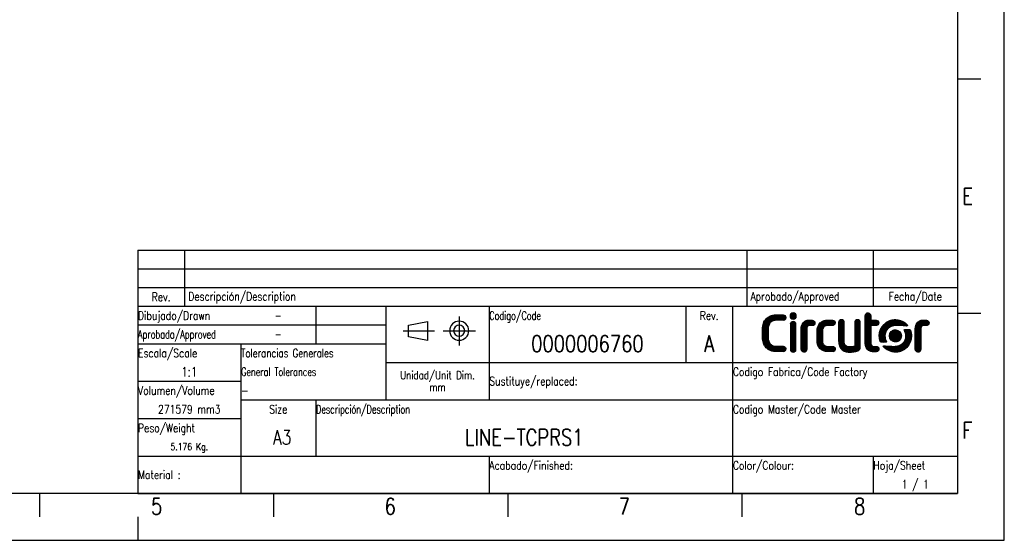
# Model space of a CAD drawing. Header units: millimetres. Extents: x 0 to 420, y 0 to 297.
# Tile 6 of 7: x 210 to 420, y 0 to 111. Entities that reach past the tile are written whole.
import ezdxf

# ---------------------------------------------------------------- set-up
doc = ezdxf.new("R2010")
doc.units = ezdxf.units.MM
doc.header["$LTSCALE"] = 23.1
doc.layers.get('0').update_dxf_attribs({"linetype": 'CONTINUOUS'})
doc.styles.get("Standard").update_dxf_attribs({"font": 'SIMPLEX.SHX', "width": 0.8})
doc.styles.add('TEXTSTYLE_2', font='SIMPLEX.SHX', dxfattribs={"width": 0.7})
doc.styles.add('TEXTSTYLE_3', font='SIMPLEX.SHX', dxfattribs={"width": 0.75})

msp = doc.modelspace()

# ---------------------------------------------------------------- hatches: boundary and pattern name
h = msp.add_hatch()
h.set_pattern_fill('XSEC0001', color=8, scale=0.03125, angle=45, style=0, pattern_type=0)
h.set_pattern_definition([(45, (0, 0), (-0.022097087, 0.022097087), [])])
edge = h.paths.add_edge_path()
edge.add_spline(control_points=[(374.327, 46.121), (374.327, 46.292), (374.386, 46.436), (374.506, 46.552), (374.625, 46.668), (374.764, 46.727), (374.926, 46.727), (375.094, 46.727), (375.234, 46.668), (375.345, 46.552), (375.456, 46.436), (375.512, 46.292), (375.512, 46.121), (375.512, 46.121), (375.512, 40.8), (375.512, 40.8), (375.512, 40.629), (375.456, 40.485), (375.345, 40.37), (375.234, 40.253), (375.094, 40.194), (374.926, 40.194), (374.764, 40.194), (374.625, 40.253), (374.506, 40.37), (374.386, 40.485), (374.327, 40.629), (374.327, 40.8), (374.327, 40.8), (374.327, 46.121), (374.327, 46.121)], knot_values=[0, 0, 0, 0, 1, 1, 1, 2, 2, 2, 3, 3, 3, 4, 4, 4, 5, 5, 5, 6, 6, 6, 7, 7, 7, 8, 8, 8, 9, 9, 9, 10, 10, 10, 10], degree=3, periodic=0)
edge = h.paths.add_edge_path()
edge.add_spline(control_points=[(375.593, 47.915), (375.593, 47.729), (375.527, 47.57), (375.397, 47.437), (375.267, 47.306), (375.11, 47.24), (374.926, 47.24), (374.741, 47.24), (374.584, 47.306), (374.454, 47.437), (374.323, 47.57), (374.259, 47.729), (374.259, 47.915), (374.259, 48.102), (374.323, 48.261), (374.454, 48.393), (374.584, 48.525), (374.741, 48.591), (374.926, 48.591), (375.11, 48.591), (375.267, 48.525), (375.397, 48.393), (375.527, 48.261), (375.593, 48.102), (375.593, 47.915)], knot_values=[0, 0, 0, 0, 0.3527778, 0.3527778, 0.3527778, 0.7055556, 0.7055556, 0.7055556, 1.0583333, 1.0583333, 1.0583333, 1.4111111, 1.4111111, 1.4111111, 1.7638889, 1.7638889, 1.7638889, 2.1166667, 2.1166667, 2.1166667, 2.4694444, 2.4694444, 2.4694444, 2.8222222, 2.8222222, 2.8222222, 2.8222222], degree=3, periodic=0)
edge = h.paths.add_edge_path()
edge.add_spline(control_points=[(388.064, 46.517), (388.064, 46.688), (388.12, 46.831), (388.231, 46.948), (388.342, 47.064), (388.482, 47.122), (388.651, 47.122), (388.819, 47.122), (388.961, 47.064), (389.076, 46.948), (389.191, 46.831), (389.249, 46.688), (389.249, 46.517), (389.249, 46.517), (389.249, 41.207), (389.249, 41.207), (389.249, 41.044), (389.203, 40.899), (389.111, 40.771), (389.019, 40.643), (388.896, 40.551), (388.743, 40.497), (388.168, 40.295), (387.566, 40.194), (386.937, 40.194), (386.599, 40.194), (386.287, 40.245), (385.999, 40.345), (385.711, 40.446), (385.46, 40.605), (385.246, 40.823), (385.038, 41.033), (384.885, 41.283), (384.785, 41.574), (384.685, 41.865), (384.636, 42.185), (384.636, 42.535), (384.636, 42.535), (384.636, 46.517), (384.636, 46.517), (384.636, 46.688), (384.693, 46.831), (384.808, 46.948), (384.923, 47.064), (385.065, 47.122), (385.234, 47.122), (385.395, 47.122), (385.533, 47.064), (385.648, 46.948), (385.763, 46.831), (385.821, 46.688), (385.821, 46.517), (385.821, 46.517), (385.821, 42.442), (385.821, 42.442), (385.821, 42.077), (385.918, 41.797), (386.114, 41.604), (386.309, 41.409), (386.584, 41.312), (386.937, 41.312), (387.328, 41.312), (387.703, 41.359), (388.064, 41.452), (388.064, 41.452), (388.064, 46.517), (388.064, 46.517)], knot_values=[0, 0, 0, 0, 1, 1, 1, 2, 2, 2, 3, 3, 3, 4, 4, 4, 5, 5, 5, 6, 6, 6, 7, 7, 7, 8, 8, 8, 9, 9, 9, 10, 10, 10, 11, 11, 11, 12, 12, 12, 13, 13, 13, 14, 14, 14, 15, 15, 15, 16, 16, 16, 17, 17, 17, 18, 18, 18, 19, 19, 19, 20, 20, 20, 21, 21, 21, 22, 22, 22, 22], degree=3, periodic=0)
edge = h.paths.add_edge_path()
edge.add_spline(control_points=[(373.184, 41.289), (373.07, 41.396), (372.93, 41.45), (372.762, 41.45), (372.762, 41.45), (371.353, 41.45), (371.353, 41.45), (371.353, 41.45), (371.333, 41.45), (371.333, 41.45), (371.333, 41.45), (371.333, 41.449), (371.333, 41.449), (370.773, 41.449), (370.342, 41.62), (370.039, 41.962), (369.736, 42.304), (369.585, 42.758), (369.585, 43.324), (369.585, 43.324), (369.585, 45.132), (369.585, 45.132), (369.585, 45.698), (369.736, 46.152), (370.039, 46.494), (370.342, 46.835), (370.773, 47.007), (371.333, 47.007), (371.333, 47.007), (371.333, 47.006), (371.333, 47.006), (371.333, 47.006), (371.354, 47.006), (371.354, 47.006), (371.354, 47.006), (372.762, 47.006), (372.762, 47.006), (372.937, 47.006), (373.079, 47.057), (373.19, 47.161), (373.266, 47.233), (373.313, 47.323), (373.337, 47.429), (373.348, 47.477), (373.355, 47.527), (373.355, 47.582), (373.355, 47.744), (373.299, 47.878), (373.184, 47.987), (373.07, 48.094), (372.93, 48.148), (372.762, 48.148), (372.762, 48.148), (371.333, 48.148), (371.333, 48.148), (370.888, 48.148), (370.484, 48.076), (370.12, 47.933), (369.755, 47.788), (369.443, 47.585), (369.182, 47.321), (368.921, 47.057), (368.72, 46.739), (368.578, 46.366), (368.436, 45.993), (368.365, 45.581), (368.365, 45.132), (368.365, 45.132), (368.365, 43.324), (368.365, 43.324), (368.365, 42.874), (368.436, 42.462), (368.578, 42.09), (368.72, 41.717), (368.921, 41.398), (369.182, 41.134), (369.443, 40.871), (369.755, 40.667), (370.12, 40.523), (370.484, 40.379), (370.888, 40.308), (371.333, 40.308), (371.333, 40.308), (372.762, 40.308), (372.762, 40.308), (372.937, 40.308), (373.079, 40.36), (373.19, 40.464), (373.3, 40.567), (373.355, 40.707), (373.355, 40.885), (373.355, 40.936), (373.348, 40.982), (373.337, 41.027), (373.312, 41.127), (373.263, 41.215), (373.184, 41.289)], knot_values=[0, 0, 0, 0, 0.3527778, 0.3527778, 0.3527778, 0.7055556, 0.7055556, 0.7055556, 1.0583333, 1.0583333, 1.0583333, 1.4111111, 1.4111111, 1.4111111, 1.7638889, 1.7638889, 1.7638889, 2.1166667, 2.1166667, 2.1166667, 2.4694444, 2.4694444, 2.4694444, 2.8222222, 2.8222222, 2.8222222, 3.175, 3.175, 3.175, 3.5277778, 3.5277778, 3.5277778, 3.8805556, 3.8805556, 3.8805556, 4.2333333, 4.2333333, 4.2333333, 4.5861111, 4.5861111, 4.5861111, 4.9388889, 4.9388889, 4.9388889, 5.2916667, 5.2916667, 5.2916667, 5.6444444, 5.6444444, 5.6444444, 5.9972222, 5.9972222, 5.9972222, 6.35, 6.35, 6.35, 6.7027778, 6.7027778, 6.7027778, 7.0555556, 7.0555556, 7.0555556, 7.4083333, 7.4083333, 7.4083333, 7.7611111, 7.7611111, 7.7611111, 8.1138889, 8.1138889, 8.1138889, 8.4666667, 8.4666667, 8.4666667, 8.8194444, 8.8194444, 8.8194444, 9.1722222, 9.1722222, 9.1722222, 9.525, 9.525, 9.525, 9.8777778, 9.8777778, 9.8777778, 10.2305556, 10.2305556, 10.2305556, 10.5833333, 10.5833333, 10.5833333, 10.9361111, 10.9361111, 10.9361111, 11.2888889, 11.2888889, 11.2888889, 11.2888889], degree=3, periodic=0)
edge = h.paths.add_edge_path()
edge.add_spline(control_points=[(383.735, 41.268), (383.623, 41.374), (383.485, 41.427), (383.321, 41.427), (383.321, 41.427), (382.387, 41.427), (382.387, 41.427), (382.387, 41.427), (382.316, 41.427), (382.316, 41.427), (382.316, 41.427), (382.316, 41.425), (382.316, 41.425), (381.963, 41.425), (381.689, 41.522), (381.493, 41.716), (381.298, 41.91), (381.2, 42.19), (381.2, 42.556), (381.2, 42.556), (381.2, 44.773), (381.2, 44.773), (381.2, 45.131), (381.298, 45.409), (381.493, 45.607), (381.689, 45.806), (381.963, 45.904), (382.316, 45.904), (382.316, 45.904), (382.327, 45.904), (382.327, 45.904), (382.327, 45.904), (383.308, 45.904), (383.308, 45.904), (383.477, 45.904), (383.615, 45.966), (383.723, 46.067), (383.829, 46.167), (383.883, 46.303), (383.883, 46.476), (383.883, 46.534), (383.873, 46.587), (383.857, 46.638), (383.832, 46.724), (383.786, 46.802), (383.717, 46.868), (383.606, 46.972), (383.47, 47.024), (383.308, 47.024), (383.308, 47.024), (382.316, 47.024), (382.316, 47.024), (381.633, 47.024), (381.077, 46.807), (380.647, 46.371), (380.226, 45.943), (380.015, 45.383), (380.015, 44.691), (380.015, 44.691), (380.015, 42.65), (380.015, 42.65), (380.015, 41.949), (380.226, 41.385), (380.647, 40.959), (381.077, 40.522), (381.633, 40.306), (382.316, 40.306), (382.316, 40.306), (383.321, 40.306), (383.321, 40.306), (383.492, 40.306), (383.632, 40.356), (383.74, 40.458), (383.813, 40.526), (383.859, 40.612), (383.883, 40.713), (383.894, 40.762), (383.902, 40.814), (383.902, 40.872), (383.902, 41.031), (383.847, 41.163), (383.735, 41.268)], knot_values=[0, 0, 0, 0, 0.3527778, 0.3527778, 0.3527778, 0.7055556, 0.7055556, 0.7055556, 1.0583333, 1.0583333, 1.0583333, 1.4111111, 1.4111111, 1.4111111, 1.7638889, 1.7638889, 1.7638889, 2.1166667, 2.1166667, 2.1166667, 2.4694444, 2.4694444, 2.4694444, 2.8222222, 2.8222222, 2.8222222, 3.175, 3.175, 3.175, 3.5277778, 3.5277778, 3.5277778, 3.8805556, 3.8805556, 3.8805556, 4.2333333, 4.2333333, 4.2333333, 4.5861111, 4.5861111, 4.5861111, 4.9388889, 4.9388889, 4.9388889, 5.2916667, 5.2916667, 5.2916667, 5.6444444, 5.6444444, 5.6444444, 5.9972222, 5.9972222, 5.9972222, 6.35, 6.35, 6.35, 6.7027778, 6.7027778, 6.7027778, 7.0555556, 7.0555556, 7.0555556, 7.4083333, 7.4083333, 7.4083333, 7.7611111, 7.7611111, 7.7611111, 8.1138889, 8.1138889, 8.1138889, 8.4666667, 8.4666667, 8.4666667, 8.8194444, 8.8194444, 8.8194444, 9.1722222, 9.1722222, 9.1722222, 9.525, 9.525, 9.525, 9.525], degree=3, periodic=0)
edge = h.paths.add_edge_path()
edge.add_spline(control_points=[(377.814, 40.8), (377.814, 41.11), (377.814, 45.225), (377.814, 45.225), (377.814, 45.622), (378.056, 45.904), (378.484, 45.904), (378.484, 45.904), (378.832, 45.892), (378.991, 45.892), (379.332, 45.892), (379.566, 46.118), (379.566, 46.447), (379.566, 46.775), (379.327, 46.988), (378.991, 47.024), (378.85, 47.039), (378.484, 47.053), (378.484, 47.053), (377.258, 47.053), (376.629, 46.31), (376.629, 45.143), (376.629, 45.143), (376.629, 41.101), (376.629, 40.8), (376.629, 40.493), (376.871, 40.194), (377.22, 40.194), (377.569, 40.194), (377.814, 40.493), (377.814, 40.8)], knot_values=[0, 0, 0, 0, 1, 1, 1, 2, 2, 2, 3, 3, 3, 4, 4, 4, 5, 5, 5, 6, 6, 6, 7, 7, 7, 8, 8, 8, 9, 9, 9, 10, 10, 10, 10], degree=3, periodic=0)
edge = h.paths.add_edge_path()
edge.add_spline(control_points=[(402.173, 40.8), (402.173, 41.11), (402.173, 45.225), (402.173, 45.225), (402.173, 45.622), (402.416, 45.904), (402.843, 45.904), (402.843, 45.904), (403.191, 45.892), (403.35, 45.892), (403.691, 45.892), (403.925, 46.118), (403.925, 46.447), (403.925, 46.775), (403.687, 46.988), (403.35, 47.024), (403.209, 47.039), (402.843, 47.053), (402.843, 47.053), (401.617, 47.053), (400.988, 46.31), (400.988, 45.143), (400.988, 45.143), (400.988, 41.101), (400.988, 40.8), (400.988, 40.493), (401.23, 40.194), (401.579, 40.194), (401.928, 40.194), (402.173, 40.493), (402.173, 40.8)], knot_values=[0, 0, 0, 0, 1, 1, 1, 2, 2, 2, 3, 3, 3, 4, 4, 4, 5, 5, 5, 6, 6, 6, 7, 7, 7, 8, 8, 8, 9, 9, 9, 10, 10, 10, 10], degree=3, periodic=0)
edge = h.paths.add_edge_path()
edge.add_spline(control_points=[(393.033, 41.31), (393.021, 41.319), (393.011, 41.33), (392.998, 41.338), (392.998, 41.338), (392.997, 41.338), (392.997, 41.338), (392.906, 41.395), (392.794, 41.427), (392.666, 41.427), (392.598, 41.427), (392.496, 41.425), (392.402, 41.422), (392.273, 41.419), (392.158, 41.415), (392.158, 41.415), (391.766, 41.415), (391.53, 41.653), (391.494, 41.999), (391.491, 42.029), (391.489, 42.058), (391.489, 42.089), (391.489, 42.091), (391.489, 42.092), (391.489, 42.094), (391.489, 42.094), (391.489, 44.681), (391.489, 45.899), (391.489, 45.899), (392.604, 45.899), (392.604, 45.899), (392.92, 45.899), (393.203, 46.119), (393.203, 46.459), (393.203, 46.799), (392.941, 47.019), (392.604, 47.019), (392.604, 47.019), (391.489, 47.019), (391.489, 47.019), (391.489, 47.019), (391.489, 47.98), (391.489, 47.98), (391.489, 48.151), (391.431, 48.295), (391.316, 48.411), (391.201, 48.528), (391.063, 48.586), (390.902, 48.586), (390.733, 48.586), (390.591, 48.528), (390.476, 48.411), (390.361, 48.295), (390.303, 48.151), (390.303, 47.98), (390.303, 47.98), (390.303, 46.442), (390.303, 46.442), (390.303, 46.442), (390.303, 42.176), (390.303, 42.176), (390.303, 41.891), (390.341, 41.632), (390.416, 41.402), (390.42, 41.39), (390.424, 41.377), (390.428, 41.365), (390.433, 41.352), (390.439, 41.339), (390.444, 41.326), (390.603, 40.897), (390.898, 40.581), (391.328, 40.41), (391.549, 40.322), (391.807, 40.274), (392.1, 40.268), (392.12, 40.267), (392.138, 40.266), (392.158, 40.266), (392.158, 40.266), (392.524, 40.279), (392.666, 40.295), (393.002, 40.331), (393.241, 40.544), (393.241, 40.872), (393.241, 41.06), (393.162, 41.212), (393.033, 41.31)], knot_values=[0, 0, 0, 0, 1, 1, 1, 2, 2, 2, 3, 3, 3, 4, 4, 4, 5, 5, 5, 6, 6, 6, 7, 7, 7, 8, 8, 8, 9, 9, 9, 10, 10, 10, 11, 11, 11, 12, 12, 12, 13, 13, 13, 14, 14, 14, 15, 15, 15, 16, 16, 16, 17, 17, 17, 18, 18, 18, 19, 19, 19, 20, 20, 20, 21, 21, 21, 22, 22, 22, 23, 23, 23, 24, 24, 24, 25, 25, 25, 26, 26, 26, 27, 27, 27, 28, 28, 28, 29, 29, 29, 29], degree=3, periodic=0)
edge = h.paths.add_edge_path()
edge.add_spline(control_points=[(394.508, 43.665), (394.508, 44.902), (395.451, 45.905), (396.945, 45.905), (397.582, 45.905), (398.718, 45.83), (399.224, 45.792), (399.331, 45.784), (399.384, 45.904), (399.32, 45.979), (398.72, 46.679), (397.709, 47.137), (396.748, 47.137), (394.851, 47.137), (393.314, 45.583), (393.314, 43.665), (393.314, 43.247), (393.387, 42.847), (393.521, 42.476), (393.554, 42.384), (393.629, 42.322), (393.733, 42.322), (393.733, 42.322), (394.74, 42.322), (394.74, 42.322), (394.836, 42.322), (394.881, 42.424), (394.837, 42.497), (394.629, 42.838), (394.508, 43.237), (394.508, 43.665)], knot_values=[0, 0, 0, 0, 1, 1, 1, 2, 2, 2, 3, 3, 3, 4, 4, 4, 5, 5, 5, 6, 6, 6, 7, 7, 7, 8, 8, 8, 9, 9, 9, 10, 10, 10, 10], degree=3, periodic=0)
edge = h.paths.add_edge_path()
edge.add_spline(control_points=[(396.748, 42.378), (397.451, 42.378), (398.022, 42.954), (398.022, 43.665), (398.022, 44.377), (397.451, 44.953), (396.748, 44.953), (396.044, 44.953), (395.474, 44.377), (395.474, 43.665), (395.474, 42.954), (396.044, 42.378), (396.748, 42.378)], knot_values=[0, 0, 0, 0, 1, 1, 1, 2, 2, 2, 3, 3, 3, 4, 4, 4, 4], degree=3, periodic=0)
edge = h.paths.add_edge_path()
edge.add_spline(control_points=[(398.987, 43.665), (398.987, 42.428), (398.044, 41.426), (396.55, 41.426), (395.914, 41.426), (394.778, 41.501), (394.272, 41.539), (394.165, 41.546), (394.112, 41.426), (394.176, 41.352), (394.775, 40.652), (395.787, 40.194), (396.748, 40.194), (398.644, 40.194), (400.182, 41.748), (400.182, 43.665), (400.182, 44.083), (400.109, 44.484), (399.975, 44.855), (399.942, 44.947), (399.867, 45.009), (399.762, 45.009), (399.762, 45.009), (398.756, 45.009), (398.756, 45.009), (398.66, 45.009), (398.614, 44.907), (398.659, 44.833), (398.867, 44.493), (398.987, 44.093), (398.987, 43.665)], knot_values=[0, 0, 0, 0, 1, 1, 1, 2, 2, 2, 3, 3, 3, 4, 4, 4, 5, 5, 5, 6, 6, 6, 7, 7, 7, 8, 8, 8, 9, 9, 9, 10, 10, 10, 10], degree=3, periodic=0)

# ---------------------------------------------------------------- linework, layer by layer
at = {"color": 7}
for p, q in [((420, 0), (420, 297)), ((410, 287), (410, 10)), ((414.983, 98.5), (410, 98.5)), ((235, 62), (410, 62)), ((235, 62), (235, 50)), ((245, 62), (245, 50)), ((365, 62), (365, 50)), ((392, 62), (392, 50)), ((410, 62), (410, 50)), ((235, 58), (410, 58)), ((235, 54), (410, 54)), ((235, 50), (410, 50)), ((235, 50), (410, 50)), ((235, 50), (235, 10)), ((273, 50), (273, 42)), ((288, 50), (288, 30)), ((310, 50), (310, 30)), ((352, 50), (352, 38)), ((362, 50), (362, 10)), ((410, 50), (410, 10)), ((415, 48.462), (410.017, 48.462)), ((292.829, 45.924), (296.879, 46.734)), ((296.879, 46.734), (296.879, 42.684)), ((235, 46), (288, 46)), ((292.829, 43.494), (292.829, 45.924)), ((296.879, 42.684), (292.829, 43.494)), ((235, 42), (288, 42)), ((257, 42), (257, 10)), ((288, 38), (410, 38)), ((235, 34), (257, 34)), ((257, 30), (410, 30)), ((273, 30), (273, 18)), ((235, 26), (257, 26)), ((235, 18), (410, 18)), ((310, 18), (310, 10)), ((392, 18), (392, 10)), ((410, 10), (25, 10)), ((214, 10), (214, 5)), ((235, 10), (410, 10)), ((264, 10), (264, 5)), ((314, 10), (314, 5)), ((364, 10), (364, 5)), ((235, 5), (235, 0)), ((0, 0), (420, 0))]:
    msp.add_line(p, q, dxfattribs=at)
at = {"color": 8}
for p, q in [((303.621, 47.784), (303.621, 41.643)), ((291.672, 44.776), (298.342, 44.776)), ((300.187, 44.776), (307.117, 44.776))]:
    msp.add_line(p, q, dxfattribs=at)
at = {"color": 7}
for centre, radius, start, end in [((303.638, 44.776), 2.038, 180.00814, 179.99186), ((303.62, 44.769), 1.177, 180.47907, 179.52093)]:
    msp.add_arc(centre, radius, start, end, dxfattribs=at)
for points, knots in [([(375.593, 47.915), (375.593, 47.729), (375.527, 47.57), (375.397, 47.437), (375.267, 47.306), (375.11, 47.24), (374.926, 47.24), (374.741, 47.24), (374.584, 47.306), (374.454, 47.437), (374.323, 47.57), (374.259, 47.729), (374.259, 47.915), (374.259, 48.102), (374.323, 48.261), (374.454, 48.393), (374.584, 48.525), (374.741, 48.591), (374.926, 48.591), (375.11, 48.591), (375.267, 48.525), (375.397, 48.393), (375.527, 48.261), (375.593, 48.102), (375.593, 47.915)], [0, 0, 0, 0, 0.3527778, 0.3527778, 0.3527778, 0.7055556, 0.7055556, 0.7055556, 1.0583333, 1.0583333, 1.0583333, 1.4111111, 1.4111111, 1.4111111, 1.7638889, 1.7638889, 1.7638889, 2.1166667, 2.1166667, 2.1166667, 2.4694444, 2.4694444, 2.4694444, 2.8222222, 2.8222222, 2.8222222, 2.8222222]), ([(375.593, 47.915), (375.593, 47.729), (375.527, 47.57), (375.397, 47.437), (375.267, 47.306), (375.11, 47.24), (374.926, 47.24), (374.741, 47.24), (374.584, 47.306), (374.454, 47.437), (374.323, 47.57), (374.259, 47.729), (374.259, 47.915), (374.259, 48.102), (374.323, 48.261), (374.454, 48.393), (374.584, 48.525), (374.741, 48.591), (374.926, 48.591), (375.11, 48.591), (375.267, 48.525), (375.397, 48.393), (375.527, 48.261), (375.593, 48.102), (375.593, 47.915)], [0, 0, 0, 0, 1, 1, 1, 2, 2, 2, 3, 3, 3, 4, 4, 4, 5, 5, 5, 6, 6, 6, 7, 7, 7, 8, 8, 8, 8]), ([(393.033, 41.31), (393.021, 41.319), (393.011, 41.33), (392.998, 41.338), (392.998, 41.338), (392.997, 41.338), (392.997, 41.338), (392.906, 41.395), (392.794, 41.427), (392.666, 41.427), (392.598, 41.427), (392.496, 41.425), (392.402, 41.422), (392.273, 41.419), (392.158, 41.415), (392.158, 41.415), (391.766, 41.415), (391.53, 41.653), (391.494, 41.999), (391.491, 42.029), (391.489, 42.058), (391.489, 42.089), (391.489, 42.091), (391.489, 42.092), (391.489, 42.094), (391.489, 42.094), (391.489, 44.681), (391.489, 45.899), (391.489, 45.899), (392.604, 45.899), (392.604, 45.899), (392.92, 45.899), (393.203, 46.119), (393.203, 46.459), (393.203, 46.799), (392.941, 47.019), (392.604, 47.019), (392.604, 47.019), (391.489, 47.019), (391.489, 47.019), (391.489, 47.019), (391.489, 47.98), (391.489, 47.98), (391.489, 48.151), (391.431, 48.295), (391.316, 48.411), (391.201, 48.528), (391.063, 48.586), (390.902, 48.586), (390.733, 48.586), (390.591, 48.528), (390.476, 48.411), (390.361, 48.295), (390.303, 48.151), (390.303, 47.98), (390.303, 47.98), (390.303, 46.442), (390.303, 46.442), (390.303, 46.442), (390.303, 42.176), (390.303, 42.176), (390.303, 41.891), (390.341, 41.632), (390.416, 41.402), (390.42, 41.39), (390.424, 41.377), (390.428, 41.365), (390.433, 41.352), (390.439, 41.339), (390.444, 41.326), (390.603, 40.897), (390.898, 40.581), (391.328, 40.41), (391.549, 40.322), (391.807, 40.274), (392.1, 40.268), (392.12, 40.267), (392.138, 40.266), (392.158, 40.266), (392.158, 40.266), (392.524, 40.279), (392.666, 40.295), (393.002, 40.331), (393.241, 40.544), (393.241, 40.872), (393.241, 41.06), (393.162, 41.212), (393.033, 41.31)], [0, 0, 0, 0, 1, 1, 1, 2, 2, 2, 3, 3, 3, 4, 4, 4, 5, 5, 5, 6, 6, 6, 7, 7, 7, 8, 8, 8, 9, 9, 9, 10, 10, 10, 11, 11, 11, 12, 12, 12, 13, 13, 13, 14, 14, 14, 15, 15, 15, 16, 16, 16, 17, 17, 17, 18, 18, 18, 19, 19, 19, 20, 20, 20, 21, 21, 21, 22, 22, 22, 23, 23, 23, 24, 24, 24, 25, 25, 25, 26, 26, 26, 27, 27, 27, 28, 28, 28, 29, 29, 29, 29]), ([(393.033, 41.31), (393.021, 41.319), (393.011, 41.33), (392.998, 41.338), (392.998, 41.338), (392.997, 41.338), (392.997, 41.338), (392.906, 41.395), (392.794, 41.427), (392.666, 41.427), (392.598, 41.427), (392.496, 41.425), (392.402, 41.422), (392.273, 41.419), (392.158, 41.415), (392.158, 41.415), (391.766, 41.415), (391.53, 41.653), (391.494, 41.999), (391.491, 42.029), (391.489, 42.058), (391.489, 42.089), (391.489, 42.091), (391.489, 42.092), (391.489, 42.094), (391.489, 42.094), (391.489, 44.681), (391.489, 45.899), (391.489, 45.899), (392.604, 45.899), (392.604, 45.899), (392.92, 45.899), (393.203, 46.119), (393.203, 46.459), (393.203, 46.799), (392.941, 47.019), (392.604, 47.019), (392.604, 47.019), (391.489, 47.019), (391.489, 47.019), (391.489, 47.019), (391.489, 47.98), (391.489, 47.98), (391.489, 48.151), (391.431, 48.295), (391.316, 48.411), (391.201, 48.528), (391.063, 48.586), (390.902, 48.586), (390.733, 48.586), (390.591, 48.528), (390.476, 48.411), (390.361, 48.295), (390.303, 48.151), (390.303, 47.98), (390.303, 47.98), (390.303, 46.442), (390.303, 46.442), (390.303, 46.442), (390.303, 42.176), (390.303, 42.176), (390.303, 41.891), (390.341, 41.632), (390.416, 41.402), (390.42, 41.39), (390.424, 41.377), (390.428, 41.365), (390.433, 41.352), (390.439, 41.339), (390.444, 41.326), (390.603, 40.897), (390.898, 40.581), (391.328, 40.41), (391.549, 40.322), (391.807, 40.274), (392.1, 40.268), (392.12, 40.267), (392.138, 40.266), (392.158, 40.266), (392.158, 40.266), (392.524, 40.279), (392.666, 40.295), (393.002, 40.331), (393.241, 40.544), (393.241, 40.872), (393.241, 41.06), (393.162, 41.212), (393.033, 41.31)], [0, 0, 0, 0, 1, 1, 1, 2, 2, 2, 3, 3, 3, 4, 4, 4, 5, 5, 5, 6, 6, 6, 7, 7, 7, 8, 8, 8, 9, 9, 9, 10, 10, 10, 11, 11, 11, 12, 12, 12, 13, 13, 13, 14, 14, 14, 15, 15, 15, 16, 16, 16, 17, 17, 17, 18, 18, 18, 19, 19, 19, 20, 20, 20, 21, 21, 21, 22, 22, 22, 23, 23, 23, 24, 24, 24, 25, 25, 25, 26, 26, 26, 27, 27, 27, 28, 28, 28, 29, 29, 29, 29]), ([(373.184, 41.289), (373.07, 41.396), (372.93, 41.45), (372.762, 41.45), (372.762, 41.45), (371.353, 41.45), (371.353, 41.45), (371.353, 41.45), (371.333, 41.45), (371.333, 41.45), (371.333, 41.45), (371.333, 41.449), (371.333, 41.449), (370.773, 41.449), (370.342, 41.62), (370.039, 41.962), (369.736, 42.304), (369.585, 42.758), (369.585, 43.324), (369.585, 43.324), (369.585, 45.132), (369.585, 45.132), (369.585, 45.698), (369.736, 46.152), (370.039, 46.494), (370.342, 46.835), (370.773, 47.007), (371.333, 47.007), (371.333, 47.007), (371.333, 47.006), (371.333, 47.006), (371.333, 47.006), (371.354, 47.006), (371.354, 47.006), (371.354, 47.006), (372.762, 47.006), (372.762, 47.006), (372.937, 47.006), (373.079, 47.057), (373.19, 47.161), (373.266, 47.233), (373.313, 47.323), (373.337, 47.429), (373.348, 47.477), (373.355, 47.527), (373.355, 47.582), (373.355, 47.744), (373.299, 47.878), (373.184, 47.987), (373.07, 48.094), (372.93, 48.148), (372.762, 48.148), (372.762, 48.148), (371.333, 48.148), (371.333, 48.148), (370.888, 48.148), (370.484, 48.076), (370.12, 47.933), (369.755, 47.788), (369.443, 47.585), (369.182, 47.321), (368.921, 47.057), (368.72, 46.739), (368.578, 46.366), (368.436, 45.993), (368.365, 45.581), (368.365, 45.132), (368.365, 45.132), (368.365, 43.324), (368.365, 43.324), (368.365, 42.874), (368.436, 42.462), (368.578, 42.09), (368.72, 41.717), (368.921, 41.398), (369.182, 41.134), (369.443, 40.871), (369.755, 40.667), (370.12, 40.523), (370.484, 40.379), (370.888, 40.308), (371.333, 40.308), (371.333, 40.308), (372.762, 40.308), (372.762, 40.308), (372.937, 40.308), (373.079, 40.36), (373.19, 40.464), (373.3, 40.567), (373.355, 40.707), (373.355, 40.885), (373.355, 40.936), (373.348, 40.982), (373.337, 41.027), (373.312, 41.127), (373.263, 41.215), (373.184, 41.289)], [0, 0, 0, 0, 0.3527778, 0.3527778, 0.3527778, 0.7055556, 0.7055556, 0.7055556, 1.0583333, 1.0583333, 1.0583333, 1.4111111, 1.4111111, 1.4111111, 1.7638889, 1.7638889, 1.7638889, 2.1166667, 2.1166667, 2.1166667, 2.4694444, 2.4694444, 2.4694444, 2.8222222, 2.8222222, 2.8222222, 3.175, 3.175, 3.175, 3.5277778, 3.5277778, 3.5277778, 3.8805556, 3.8805556, 3.8805556, 4.2333333, 4.2333333, 4.2333333, 4.5861111, 4.5861111, 4.5861111, 4.9388889, 4.9388889, 4.9388889, 5.2916667, 5.2916667, 5.2916667, 5.6444444, 5.6444444, 5.6444444, 5.9972222, 5.9972222, 5.9972222, 6.35, 6.35, 6.35, 6.7027778, 6.7027778, 6.7027778, 7.0555556, 7.0555556, 7.0555556, 7.4083333, 7.4083333, 7.4083333, 7.7611111, 7.7611111, 7.7611111, 8.1138889, 8.1138889, 8.1138889, 8.4666667, 8.4666667, 8.4666667, 8.8194444, 8.8194444, 8.8194444, 9.1722222, 9.1722222, 9.1722222, 9.525, 9.525, 9.525, 9.8777778, 9.8777778, 9.8777778, 10.2305556, 10.2305556, 10.2305556, 10.5833333, 10.5833333, 10.5833333, 10.9361111, 10.9361111, 10.9361111, 11.2888889, 11.2888889, 11.2888889, 11.2888889]), ([(373.184, 41.289), (373.07, 41.396), (372.93, 41.45), (372.762, 41.45), (372.762, 41.45), (371.353, 41.45), (371.353, 41.45), (371.353, 41.45), (371.333, 41.45), (371.333, 41.45), (371.333, 41.45), (371.333, 41.449), (371.333, 41.449), (370.773, 41.449), (370.342, 41.62), (370.039, 41.962), (369.736, 42.304), (369.585, 42.758), (369.585, 43.324), (369.585, 43.324), (369.585, 45.132), (369.585, 45.132), (369.585, 45.698), (369.736, 46.152), (370.039, 46.494), (370.342, 46.835), (370.773, 47.007), (371.333, 47.007), (371.333, 47.007), (371.333, 47.006), (371.333, 47.006), (371.333, 47.006), (371.354, 47.006), (371.354, 47.006), (371.354, 47.006), (372.762, 47.006), (372.762, 47.006), (372.937, 47.006), (373.079, 47.057), (373.19, 47.161), (373.266, 47.233), (373.313, 47.323), (373.337, 47.429), (373.348, 47.477), (373.355, 47.527), (373.355, 47.582), (373.355, 47.744), (373.299, 47.878), (373.184, 47.987), (373.07, 48.094), (372.93, 48.148), (372.762, 48.148), (372.762, 48.148), (371.333, 48.148), (371.333, 48.148), (370.888, 48.148), (370.484, 48.076), (370.12, 47.933), (369.755, 47.788), (369.443, 47.585), (369.182, 47.321), (368.921, 47.057), (368.72, 46.739), (368.578, 46.366), (368.436, 45.993), (368.365, 45.581), (368.365, 45.132), (368.365, 45.132), (368.365, 43.324), (368.365, 43.324), (368.365, 42.874), (368.436, 42.462), (368.578, 42.09), (368.72, 41.717), (368.921, 41.398), (369.182, 41.134), (369.443, 40.871), (369.755, 40.667), (370.12, 40.523), (370.484, 40.379), (370.888, 40.308), (371.333, 40.308), (371.333, 40.308), (372.762, 40.308), (372.762, 40.308), (372.937, 40.308), (373.079, 40.36), (373.19, 40.464), (373.3, 40.567), (373.355, 40.707), (373.355, 40.885), (373.355, 40.936), (373.348, 40.982), (373.337, 41.027), (373.312, 41.127), (373.263, 41.215), (373.184, 41.289)], [0, 0, 0, 0, 1, 1, 1, 2, 2, 2, 3, 3, 3, 4, 4, 4, 5, 5, 5, 6, 6, 6, 7, 7, 7, 8, 8, 8, 9, 9, 9, 10, 10, 10, 11, 11, 11, 12, 12, 12, 13, 13, 13, 14, 14, 14, 15, 15, 15, 16, 16, 16, 17, 17, 17, 18, 18, 18, 19, 19, 19, 20, 20, 20, 21, 21, 21, 22, 22, 22, 23, 23, 23, 24, 24, 24, 25, 25, 25, 26, 26, 26, 27, 27, 27, 28, 28, 28, 29, 29, 29, 30, 30, 30, 31, 31, 31, 32, 32, 32, 32]), ([(374.327, 46.121), (374.327, 46.292), (374.386, 46.436), (374.506, 46.552), (374.625, 46.668), (374.764, 46.727), (374.926, 46.727), (375.094, 46.727), (375.234, 46.668), (375.345, 46.552), (375.456, 46.436), (375.512, 46.292), (375.512, 46.121), (375.512, 46.121), (375.512, 40.8), (375.512, 40.8), (375.512, 40.629), (375.456, 40.485), (375.345, 40.37), (375.234, 40.253), (375.094, 40.194), (374.926, 40.194), (374.764, 40.194), (374.625, 40.253), (374.506, 40.37), (374.386, 40.485), (374.327, 40.629), (374.327, 40.8), (374.327, 40.8), (374.327, 46.121), (374.327, 46.121)], [0, 0, 0, 0, 1, 1, 1, 2, 2, 2, 3, 3, 3, 4, 4, 4, 5, 5, 5, 6, 6, 6, 7, 7, 7, 8, 8, 8, 9, 9, 9, 10, 10, 10, 10]), ([(374.327, 46.121), (374.327, 46.292), (374.386, 46.436), (374.506, 46.552), (374.625, 46.668), (374.764, 46.727), (374.926, 46.727), (375.094, 46.727), (375.234, 46.668), (375.345, 46.552), (375.456, 46.436), (375.512, 46.292), (375.512, 46.121), (375.512, 46.121), (375.512, 40.8), (375.512, 40.8), (375.512, 40.629), (375.456, 40.485), (375.345, 40.37), (375.234, 40.253), (375.094, 40.194), (374.926, 40.194), (374.764, 40.194), (374.625, 40.253), (374.506, 40.37), (374.386, 40.485), (374.327, 40.629), (374.327, 40.8), (374.327, 40.8), (374.327, 46.121), (374.327, 46.121)], [0, 0, 0, 0, 1, 1, 1, 2, 2, 2, 3, 3, 3, 4, 4, 4, 5, 5, 5, 6, 6, 6, 7, 7, 7, 8, 8, 8, 9, 9, 9, 10, 10, 10, 10]), ([(377.814, 40.8), (377.814, 41.11), (377.814, 45.225), (377.814, 45.225), (377.814, 45.622), (378.056, 45.904), (378.484, 45.904), (378.484, 45.904), (378.832, 45.892), (378.991, 45.892), (379.332, 45.892), (379.566, 46.118), (379.566, 46.447), (379.566, 46.775), (379.327, 46.988), (378.991, 47.024), (378.85, 47.039), (378.484, 47.053), (378.484, 47.053), (377.258, 47.053), (376.629, 46.31), (376.629, 45.143), (376.629, 45.143), (376.629, 41.101), (376.629, 40.8), (376.629, 40.493), (376.871, 40.194), (377.22, 40.194), (377.569, 40.194), (377.814, 40.493), (377.814, 40.8)], [0, 0, 0, 0, 1, 1, 1, 2, 2, 2, 3, 3, 3, 4, 4, 4, 5, 5, 5, 6, 6, 6, 7, 7, 7, 8, 8, 8, 9, 9, 9, 10, 10, 10, 10]), ([(377.814, 40.8), (377.814, 41.11), (377.814, 45.225), (377.814, 45.225), (377.814, 45.622), (378.056, 45.904), (378.484, 45.904), (378.484, 45.904), (378.832, 45.892), (378.991, 45.892), (379.332, 45.892), (379.566, 46.118), (379.566, 46.447), (379.566, 46.775), (379.327, 46.988), (378.991, 47.024), (378.85, 47.039), (378.484, 47.053), (378.484, 47.053), (377.258, 47.053), (376.629, 46.31), (376.629, 45.143), (376.629, 45.143), (376.629, 41.101), (376.629, 40.8), (376.629, 40.493), (376.871, 40.194), (377.22, 40.194), (377.569, 40.194), (377.814, 40.493), (377.814, 40.8)], [0, 0, 0, 0, 1, 1, 1, 2, 2, 2, 3, 3, 3, 4, 4, 4, 5, 5, 5, 6, 6, 6, 7, 7, 7, 8, 8, 8, 9, 9, 9, 10, 10, 10, 10]), ([(383.735, 41.268), (383.623, 41.374), (383.485, 41.427), (383.321, 41.427), (383.321, 41.427), (382.387, 41.427), (382.387, 41.427), (382.387, 41.427), (382.316, 41.427), (382.316, 41.427), (382.316, 41.427), (382.316, 41.425), (382.316, 41.425), (381.963, 41.425), (381.689, 41.522), (381.493, 41.716), (381.298, 41.91), (381.2, 42.19), (381.2, 42.556), (381.2, 42.556), (381.2, 44.773), (381.2, 44.773), (381.2, 45.131), (381.298, 45.409), (381.493, 45.607), (381.689, 45.806), (381.963, 45.904), (382.316, 45.904), (382.316, 45.904), (382.327, 45.904), (382.327, 45.904), (382.327, 45.904), (383.308, 45.904), (383.308, 45.904), (383.477, 45.904), (383.615, 45.966), (383.723, 46.067), (383.829, 46.167), (383.883, 46.303), (383.883, 46.476), (383.883, 46.534), (383.873, 46.587), (383.857, 46.638), (383.832, 46.724), (383.786, 46.802), (383.717, 46.868), (383.606, 46.972), (383.47, 47.024), (383.308, 47.024), (383.308, 47.024), (382.316, 47.024), (382.316, 47.024), (381.633, 47.024), (381.077, 46.807), (380.647, 46.371), (380.226, 45.943), (380.015, 45.383), (380.015, 44.691), (380.015, 44.691), (380.015, 42.65), (380.015, 42.65), (380.015, 41.949), (380.226, 41.385), (380.647, 40.959), (381.077, 40.522), (381.633, 40.306), (382.316, 40.306), (382.316, 40.306), (383.321, 40.306), (383.321, 40.306), (383.492, 40.306), (383.632, 40.356), (383.74, 40.458), (383.813, 40.526), (383.859, 40.612), (383.883, 40.713), (383.894, 40.762), (383.902, 40.814), (383.902, 40.872), (383.902, 41.031), (383.847, 41.163), (383.735, 41.268)], [0, 0, 0, 0, 0.3527778, 0.3527778, 0.3527778, 0.7055556, 0.7055556, 0.7055556, 1.0583333, 1.0583333, 1.0583333, 1.4111111, 1.4111111, 1.4111111, 1.7638889, 1.7638889, 1.7638889, 2.1166667, 2.1166667, 2.1166667, 2.4694444, 2.4694444, 2.4694444, 2.8222222, 2.8222222, 2.8222222, 3.175, 3.175, 3.175, 3.5277778, 3.5277778, 3.5277778, 3.8805556, 3.8805556, 3.8805556, 4.2333333, 4.2333333, 4.2333333, 4.5861111, 4.5861111, 4.5861111, 4.9388889, 4.9388889, 4.9388889, 5.2916667, 5.2916667, 5.2916667, 5.6444444, 5.6444444, 5.6444444, 5.9972222, 5.9972222, 5.9972222, 6.35, 6.35, 6.35, 6.7027778, 6.7027778, 6.7027778, 7.0555556, 7.0555556, 7.0555556, 7.4083333, 7.4083333, 7.4083333, 7.7611111, 7.7611111, 7.7611111, 8.1138889, 8.1138889, 8.1138889, 8.4666667, 8.4666667, 8.4666667, 8.8194444, 8.8194444, 8.8194444, 9.1722222, 9.1722222, 9.1722222, 9.525, 9.525, 9.525, 9.525]), ([(383.735, 41.268), (383.623, 41.374), (383.485, 41.427), (383.321, 41.427), (383.321, 41.427), (382.387, 41.427), (382.387, 41.427), (382.387, 41.427), (382.316, 41.427), (382.316, 41.427), (382.316, 41.427), (382.316, 41.425), (382.316, 41.425), (381.963, 41.425), (381.689, 41.522), (381.493, 41.716), (381.298, 41.91), (381.2, 42.19), (381.2, 42.556), (381.2, 42.556), (381.2, 44.773), (381.2, 44.773), (381.2, 45.131), (381.298, 45.409), (381.493, 45.607), (381.689, 45.806), (381.963, 45.904), (382.316, 45.904), (382.316, 45.904), (382.327, 45.904), (382.327, 45.904), (382.327, 45.904), (383.308, 45.904), (383.308, 45.904), (383.477, 45.904), (383.615, 45.966), (383.723, 46.067), (383.829, 46.167), (383.883, 46.303), (383.883, 46.476), (383.883, 46.534), (383.873, 46.587), (383.857, 46.638), (383.832, 46.724), (383.786, 46.802), (383.717, 46.868), (383.606, 46.972), (383.47, 47.024), (383.308, 47.024), (383.308, 47.024), (382.316, 47.024), (382.316, 47.024), (381.633, 47.024), (381.077, 46.807), (380.647, 46.371), (380.226, 45.943), (380.015, 45.383), (380.015, 44.691), (380.015, 44.691), (380.015, 42.65), (380.015, 42.65), (380.015, 41.949), (380.226, 41.385), (380.647, 40.959), (381.077, 40.522), (381.633, 40.306), (382.316, 40.306), (382.316, 40.306), (383.321, 40.306), (383.321, 40.306), (383.492, 40.306), (383.632, 40.356), (383.74, 40.458), (383.813, 40.526), (383.859, 40.612), (383.883, 40.713), (383.894, 40.762), (383.902, 40.814), (383.902, 40.872), (383.902, 41.031), (383.847, 41.163), (383.735, 41.268)], [0, 0, 0, 0, 1, 1, 1, 2, 2, 2, 3, 3, 3, 4, 4, 4, 5, 5, 5, 6, 6, 6, 7, 7, 7, 8, 8, 8, 9, 9, 9, 10, 10, 10, 11, 11, 11, 12, 12, 12, 13, 13, 13, 14, 14, 14, 15, 15, 15, 16, 16, 16, 17, 17, 17, 18, 18, 18, 19, 19, 19, 20, 20, 20, 21, 21, 21, 22, 22, 22, 23, 23, 23, 24, 24, 24, 25, 25, 25, 26, 26, 26, 27, 27, 27, 27]), ([(388.064, 46.517), (388.064, 46.688), (388.12, 46.831), (388.231, 46.948), (388.342, 47.064), (388.482, 47.122), (388.651, 47.122), (388.819, 47.122), (388.961, 47.064), (389.076, 46.948), (389.191, 46.831), (389.249, 46.688), (389.249, 46.517), (389.249, 46.517), (389.249, 41.207), (389.249, 41.207), (389.249, 41.044), (389.203, 40.899), (389.111, 40.771), (389.019, 40.643), (388.896, 40.551), (388.743, 40.497), (388.168, 40.295), (387.566, 40.194), (386.937, 40.194), (386.599, 40.194), (386.287, 40.245), (385.999, 40.345), (385.711, 40.446), (385.46, 40.605), (385.246, 40.823), (385.038, 41.033), (384.885, 41.283), (384.785, 41.574), (384.685, 41.865), (384.636, 42.185), (384.636, 42.535), (384.636, 42.535), (384.636, 46.517), (384.636, 46.517), (384.636, 46.688), (384.693, 46.831), (384.808, 46.948), (384.923, 47.064), (385.065, 47.122), (385.234, 47.122), (385.395, 47.122), (385.533, 47.064), (385.648, 46.948), (385.763, 46.831), (385.821, 46.688), (385.821, 46.517), (385.821, 46.517), (385.821, 42.442), (385.821, 42.442), (385.821, 42.077), (385.918, 41.797), (386.114, 41.604), (386.309, 41.409), (386.584, 41.312), (386.937, 41.312), (387.328, 41.312), (387.703, 41.359), (388.064, 41.452), (388.064, 41.452), (388.064, 46.517), (388.064, 46.517)], [0, 0, 0, 0, 1, 1, 1, 2, 2, 2, 3, 3, 3, 4, 4, 4, 5, 5, 5, 6, 6, 6, 7, 7, 7, 8, 8, 8, 9, 9, 9, 10, 10, 10, 11, 11, 11, 12, 12, 12, 13, 13, 13, 14, 14, 14, 15, 15, 15, 16, 16, 16, 17, 17, 17, 18, 18, 18, 19, 19, 19, 20, 20, 20, 21, 21, 21, 22, 22, 22, 22]), ([(388.064, 46.517), (388.064, 46.688), (388.12, 46.831), (388.231, 46.948), (388.342, 47.064), (388.482, 47.122), (388.651, 47.122), (388.819, 47.122), (388.961, 47.064), (389.076, 46.948), (389.191, 46.831), (389.249, 46.688), (389.249, 46.517), (389.249, 46.517), (389.249, 41.207), (389.249, 41.207), (389.249, 41.044), (389.203, 40.899), (389.111, 40.771), (389.019, 40.643), (388.896, 40.551), (388.743, 40.497), (388.168, 40.295), (387.566, 40.194), (386.937, 40.194), (386.599, 40.194), (386.287, 40.245), (385.999, 40.345), (385.711, 40.446), (385.46, 40.605), (385.246, 40.823), (385.038, 41.033), (384.885, 41.283), (384.785, 41.574), (384.685, 41.865), (384.636, 42.185), (384.636, 42.535), (384.636, 42.535), (384.636, 46.517), (384.636, 46.517), (384.636, 46.688), (384.693, 46.831), (384.808, 46.948), (384.923, 47.064), (385.065, 47.122), (385.234, 47.122), (385.395, 47.122), (385.533, 47.064), (385.648, 46.948), (385.763, 46.831), (385.821, 46.688), (385.821, 46.517), (385.821, 46.517), (385.821, 42.442), (385.821, 42.442), (385.821, 42.077), (385.918, 41.797), (386.114, 41.604), (386.309, 41.409), (386.584, 41.312), (386.937, 41.312), (387.328, 41.312), (387.703, 41.359), (388.064, 41.452), (388.064, 41.452), (388.064, 46.517), (388.064, 46.517)], [0, 0, 0, 0, 1, 1, 1, 2, 2, 2, 3, 3, 3, 4, 4, 4, 5, 5, 5, 6, 6, 6, 7, 7, 7, 8, 8, 8, 9, 9, 9, 10, 10, 10, 11, 11, 11, 12, 12, 12, 13, 13, 13, 14, 14, 14, 15, 15, 15, 16, 16, 16, 17, 17, 17, 18, 18, 18, 19, 19, 19, 20, 20, 20, 21, 21, 21, 22, 22, 22, 22]), ([(394.508, 43.665), (394.508, 44.902), (395.451, 45.905), (396.945, 45.905), (397.582, 45.905), (398.718, 45.83), (399.224, 45.792), (399.331, 45.784), (399.384, 45.904), (399.32, 45.979), (398.72, 46.679), (397.709, 47.137), (396.748, 47.137), (394.851, 47.137), (393.314, 45.583), (393.314, 43.665), (393.314, 43.247), (393.387, 42.847), (393.521, 42.476), (393.554, 42.384), (393.629, 42.322), (393.733, 42.322), (393.733, 42.322), (394.74, 42.322), (394.74, 42.322), (394.836, 42.322), (394.881, 42.424), (394.837, 42.497), (394.629, 42.838), (394.508, 43.237), (394.508, 43.665)], [0, 0, 0, 0, 1, 1, 1, 2, 2, 2, 3, 3, 3, 4, 4, 4, 5, 5, 5, 6, 6, 6, 7, 7, 7, 8, 8, 8, 9, 9, 9, 10, 10, 10, 10]), ([(394.508, 43.665), (394.508, 44.902), (395.451, 45.905), (396.945, 45.905), (397.582, 45.905), (398.718, 45.83), (399.224, 45.792), (399.331, 45.784), (399.384, 45.904), (399.32, 45.979), (398.72, 46.679), (397.709, 47.137), (396.748, 47.137), (394.851, 47.137), (393.314, 45.583), (393.314, 43.665), (393.314, 43.247), (393.387, 42.847), (393.521, 42.476), (393.554, 42.384), (393.629, 42.322), (393.733, 42.322), (393.733, 42.322), (394.74, 42.322), (394.74, 42.322), (394.836, 42.322), (394.881, 42.424), (394.837, 42.497), (394.629, 42.838), (394.508, 43.237), (394.508, 43.665)], [0, 0, 0, 0, 1, 1, 1, 2, 2, 2, 3, 3, 3, 4, 4, 4, 5, 5, 5, 6, 6, 6, 7, 7, 7, 8, 8, 8, 9, 9, 9, 10, 10, 10, 10]), ([(402.173, 40.8), (402.173, 41.11), (402.173, 45.225), (402.173, 45.225), (402.173, 45.622), (402.416, 45.904), (402.843, 45.904), (402.843, 45.904), (403.191, 45.892), (403.35, 45.892), (403.691, 45.892), (403.925, 46.118), (403.925, 46.447), (403.925, 46.775), (403.687, 46.988), (403.35, 47.024), (403.209, 47.039), (402.843, 47.053), (402.843, 47.053), (401.617, 47.053), (400.988, 46.31), (400.988, 45.143), (400.988, 45.143), (400.988, 41.101), (400.988, 40.8), (400.988, 40.493), (401.23, 40.194), (401.579, 40.194), (401.928, 40.194), (402.173, 40.493), (402.173, 40.8)], [0, 0, 0, 0, 1, 1, 1, 2, 2, 2, 3, 3, 3, 4, 4, 4, 5, 5, 5, 6, 6, 6, 7, 7, 7, 8, 8, 8, 9, 9, 9, 10, 10, 10, 10]), ([(402.173, 40.8), (402.173, 41.11), (402.173, 45.225), (402.173, 45.225), (402.173, 45.622), (402.416, 45.904), (402.843, 45.904), (402.843, 45.904), (403.191, 45.892), (403.35, 45.892), (403.691, 45.892), (403.925, 46.118), (403.925, 46.447), (403.925, 46.775), (403.687, 46.988), (403.35, 47.024), (403.209, 47.039), (402.843, 47.053), (402.843, 47.053), (401.617, 47.053), (400.988, 46.31), (400.988, 45.143), (400.988, 45.143), (400.988, 41.101), (400.988, 40.8), (400.988, 40.493), (401.23, 40.194), (401.579, 40.194), (401.928, 40.194), (402.173, 40.493), (402.173, 40.8)], [0, 0, 0, 0, 1, 1, 1, 2, 2, 2, 3, 3, 3, 4, 4, 4, 5, 5, 5, 6, 6, 6, 7, 7, 7, 8, 8, 8, 9, 9, 9, 10, 10, 10, 10]), ([(398.987, 43.665), (398.987, 42.428), (398.044, 41.426), (396.55, 41.426), (395.914, 41.426), (394.778, 41.501), (394.272, 41.539), (394.165, 41.546), (394.112, 41.426), (394.176, 41.352), (394.775, 40.652), (395.787, 40.194), (396.748, 40.194), (398.644, 40.194), (400.182, 41.748), (400.182, 43.665), (400.182, 44.083), (400.109, 44.484), (399.975, 44.855), (399.942, 44.947), (399.867, 45.009), (399.762, 45.009), (399.762, 45.009), (398.756, 45.009), (398.756, 45.009), (398.66, 45.009), (398.614, 44.907), (398.659, 44.833), (398.867, 44.493), (398.987, 44.093), (398.987, 43.665)], [0, 0, 0, 0, 1, 1, 1, 2, 2, 2, 3, 3, 3, 4, 4, 4, 5, 5, 5, 6, 6, 6, 7, 7, 7, 8, 8, 8, 9, 9, 9, 10, 10, 10, 10]), ([(398.987, 43.665), (398.987, 42.428), (398.044, 41.426), (396.55, 41.426), (395.914, 41.426), (394.778, 41.501), (394.272, 41.539), (394.165, 41.546), (394.112, 41.426), (394.176, 41.352), (394.775, 40.652), (395.787, 40.194), (396.748, 40.194), (398.644, 40.194), (400.182, 41.748), (400.182, 43.665), (400.182, 44.083), (400.109, 44.484), (399.975, 44.855), (399.942, 44.947), (399.867, 45.009), (399.762, 45.009), (399.762, 45.009), (398.756, 45.009), (398.756, 45.009), (398.66, 45.009), (398.614, 44.907), (398.659, 44.833), (398.867, 44.493), (398.987, 44.093), (398.987, 43.665)], [0, 0, 0, 0, 1, 1, 1, 2, 2, 2, 3, 3, 3, 4, 4, 4, 5, 5, 5, 6, 6, 6, 7, 7, 7, 8, 8, 8, 9, 9, 9, 10, 10, 10, 10]), ([(396.748, 42.378), (397.451, 42.378), (398.022, 42.954), (398.022, 43.665), (398.022, 44.377), (397.451, 44.953), (396.748, 44.953), (396.044, 44.953), (395.474, 44.377), (395.474, 43.665), (395.474, 42.954), (396.044, 42.378), (396.748, 42.378)], [0, 0, 0, 0, 1, 1, 1, 2, 2, 2, 3, 3, 3, 4, 4, 4, 4]), ([(396.748, 42.378), (397.451, 42.378), (398.022, 42.954), (398.022, 43.665), (398.022, 44.377), (397.451, 44.953), (396.748, 44.953), (396.044, 44.953), (395.474, 44.377), (395.474, 43.665), (395.474, 42.954), (396.044, 42.378), (396.748, 42.378)], [0, 0, 0, 0, 1, 1, 1, 2, 2, 2, 3, 3, 3, 4, 4, 4, 4])]:
    msp.add_open_spline(points, degree=3, knots=knots, dxfattribs=at)

# ---------------------------------------------------------------- texts
at = {"color": 8, "line_spacing_factor": 0.9}
for s, insert, char_height, width, attachment_point in [('E', (411.017, 75.216), 3.5, 2.8, 1), ('0000006760', (331, 43.75), 3.5, 28, 2), ('A', (357, 43.75), 3.5, 2.8, 2), ('1:1', (246, 37), 2, 4.8, 2), ('- ', (257.062, 32.9), 1.8, 2.88, 1), ('271579 mm3 ', (246, 28.9), 1.8, 15.84, 2), ('LINE-TCPRS1', (317.5, 23.75), 3.5, 30.8, 2), ('F', (411.017, 25.216), 3.5, 2.8, 1), ('5.176 Kg.', (246, 20.75), 1.5, 10.8, 2), ('1 / 1', (401, 12.9), 1.8, 7.2, 2), ('5', (237.837, 9), 3.5, 2.8, 1), ('6', (287.686, 9), 3.5, 2.8, 1), ('7', (337.671, 9), 3.5, 2.8, 1), ('8', (387.924, 9), 3.5, 2.8, 1)]:
    msp.add_mtext(s, dxfattribs=dict(at, insert=insert, char_height=char_height, width=width, attachment_point=attachment_point))
at = {"color": 7, "line_spacing_factor": 0.9}
for s, insert, char_height, width, attachment_point in [('Rev. ', (240, 52.9), 1.8, 7.2, 2), ('Descripción/Description ', (245.8, 53), 1.8, 34.56, 1), ('Aprobado/Approved ', (365.8, 53), 1.8, 25.92, 1), ('Fecha/Date', (401, 53), 1.8, 14.4, 2), ('Dibujado/Drawn', (235.062, 48.9), 1.8, 20.16, 1), ('Rev.', (357, 48.9), 1.8, 5.76, 2), ('Escala/Scale', (235.062, 40.9), 1.8, 17.28, 1), ('Unidad/Unit Dim.\\Pmm', (299, 36.125), 1.7, 21.76, 2), ('Codigo Fabrica/Code Factory', (362.062, 36.9), 1.8, 38.88, 1), ('Sustituye/replaced:', (310.062, 34.9), 1.8, 27.36, 1), ('Volumen/Volume ', (235.062, 32.9), 1.8, 21.6, 1), ('Size', (265, 28.9), 1.8, 5.76, 2), ('Codigo Master/Code Master', (362.062, 28.9), 1.8, 36, 1), ('Peso/Weight', (235.062, 24.9), 1.8, 15.84, 1), (' A3', (265, 23.5), 3, 7.2, 2), ('Acabado/Finished:', (310.062, 16.9), 1.8, 24.48, 1), ('Color/Colour:', (362.062, 16.9), 1.8, 18.72, 1), ('Hoja/Sheet ', (392.062, 16.9), 1.8, 15.84, 1), ('Material :', (235.062, 14.9), 1.8, 14.4, 1)]:
    msp.add_mtext(s, dxfattribs=dict(at, insert=insert, char_height=char_height, width=width, attachment_point=attachment_point))
at = {"color": 7, "char_height": 1.8, "attachment_point": 1, "line_spacing_factor": 0.9}
for s, insert, width, style in [('Codigo/Code', (310.062, 48.9), 13.86, 'TEXTSTYLE_2'), ('Aprobado/Approved', (235.062, 44.9), 21.42, 'TEXTSTYLE_2'), ('Tolerancias Generales', (257.062, 40.9), 28.35, 'TEXTSTYLE_3'), ('General Tolerances', (257.062, 36.9), 22.68, 'TEXTSTYLE_2'), ('Descripción/Description', (273.062, 28.9), 28.98, 'TEXTSTYLE_2')]:
    msp.add_mtext(s, dxfattribs=dict(at, insert=insert, width=width, style=style))
at = {"color": 8, "char_height": 1.8, "width": 2.7, "attachment_point": 2, "line_spacing_factor": 0.9, "style": 'TEXTSTYLE_2'}
for insert in [(265, 48.9), (265, 44.9)]:
    msp.add_mtext('-{\\W0.8; }', dxfattribs=dict(at, insert=insert))

doc.saveas('drawing.dxf')
